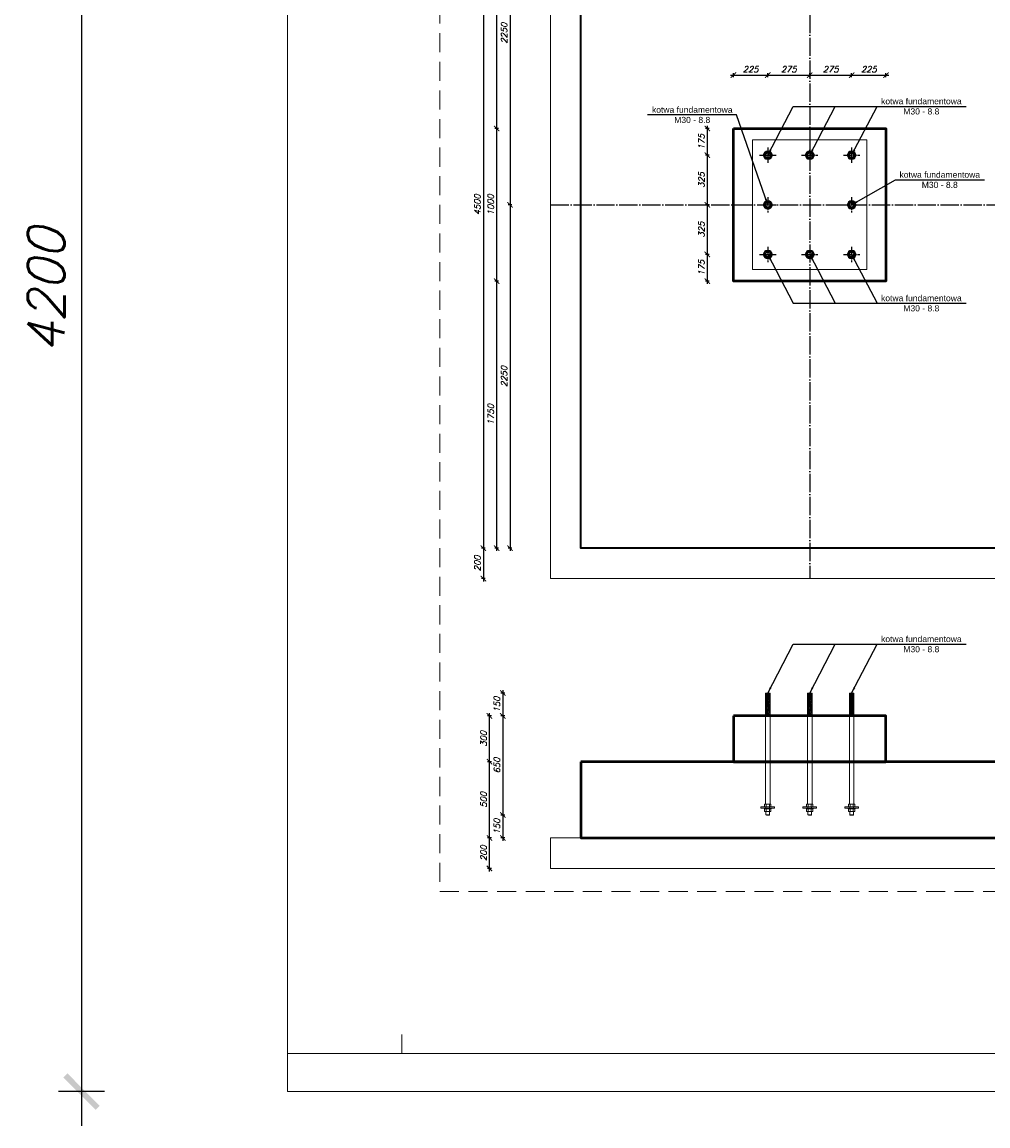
# Model space of a CAD drawing. Header units: millimetres. Extents: x 1814 to 94182, y 11562 to 49454.
# Tile 65 of 143: x 8869 to 10136, y 20227 to 21674. Entities that reach past the tile are written whole.
import ezdxf

# ---------------------------------------------------------------- set-up
doc = ezdxf.new("R2010")
doc.units = ezdxf.units.MM
doc.linetypes.add('ACAD_ISO04W100', pattern=[30, 24, -3, 0, -3])
doc.linetypes.add('DASHED', pattern=[0.75, 0.5, -0.25])
for name, color, linetype in [('odnośnik', 140, 'Continuous'), ('opis', 50, 'Continuous'), ('osie', 40, 'ACAD_ISO04W100')]:
    doc.layers.add(name, color=color, linetype=linetype)
doc.layers.add('pomoc', color=210, linetype='Continuous', lineweight=9, plot=False)
for name, color, linetype, lineweight in [('profil stalowy', 100, 'Continuous', 25), ('ramka', 84, 'Continuous', 15), ('widok 0.09', 132, 'Continuous', 9), ('widok 0.15', 150, 'Continuous', 15), ('widok 0.25', 30, 'Continuous', 25), ('widok 0.35', 22, 'Continuous', 35), ('wymiar', 135, 'Continuous', 9), ('wypełnienie', 252, 'Continuous', 9), ('ściany', 7, 'Continuous', 50), ('śruby', 204, 'Continuous', 9)]:
    doc.layers.add(name, color=color, linetype=linetype, lineweight=lineweight)
doc.styles.add('Opisowy', font='arial.ttf')
doc.styles.get("Standard").update_dxf_attribs({"font": 'arial.ttf'})
doc.styles.add('WYMIARY', font='simplex.shx', dxfattribs={"oblique": 15})
doc.dimstyles.new('1-25 stopy', dxfattribs={"dimscale": 25, "dimtxt": 0.32, "dimasz": 0.4, "dimexe": 0.1, "dimexo": 0.1, "dimgap": 0.15, "dimtad": 1, "dimdec": 0, "dimlfac": 5, "dimrnd": 0.01, "dimzin": 9, "dimtxsty": 'WYMIARY', "dimblk": 'ARCHTICK', "dimcen": 0.4, "dimdle": 0.15, "dimadec": 1, "dimazin": 1, "dimtfac": 1, "dimtdec": 0, "dimtix": 1, "dimtmove": 2, "dimatfit": 3, "dimldrblk": 'ARCHTICK', "dimfxl": 0, "dimarcsym": 0})
doc.dimstyles.new('1-50', dxfattribs={"dimscale": 50, "dimtxt": 0.16, "dimasz": 0.2, "dimexe": 0.1, "dimexo": 0.1, "dimgap": 0.075, "dimtad": 1, "dimdec": 1, "dimrnd": 0.1, "dimzin": 9, "dimtxsty": 'WYMIARY', "dimblk": 'ARCHTICK', "dimcen": 0.2, "dimdle": 0.15, "dimadec": 1, "dimazin": 1, "dimtfac": 1, "dimtdec": 1, "dimtix": 1, "dimtmove": 2, "dimatfit": 3, "dimldrblk": 'ARCHTICK', "dimfxl": 0, "dimarcsym": 0})
doc.dimstyles.new('skala 1-100', dxfattribs={"dimtxt": 16, "dimasz": 1, "dimexe": 1.25, "dimexo": 0.625, "dimgap": 5, "dimtad": 1, "dimdec": 1, "dimrnd": 0.1, "dimdsep": 46, "dimtxsty": 'Standard', "dimblk": 'strzałka', "dimcen": -5, "dimse1": 1, "dimse2": 1, "dimazin": 0, "dimtfac": 1, "dimtdec": 1, "dimtix": 1, "dimtmove": 1, "dimatfit": 3, "dimfxl": 0, "dimtolj": 1, "dimarcsym": 0})

# ---------------------------------------------------------------- blocks, each defined once
blk = doc.blocks.new('A$Cf9e33aac')
at = {"layer": 'osie', "ltscale": 0.1}
for p, q in [((5.41, 10.12), (5.41, 0)), ((0, 5.06), (10.82, 5.06))]:
    blk.add_line(p, q, dxfattribs=at)
at = {"layer": 'widok 0.09'}
blk.add_circle((5.41, 5.06), 2.81, dxfattribs=at)
at = {"layer": 'widok 0.25'}
blk.add_circle((5.41, 5.06), 1.5, dxfattribs=at)
at = {"layer": 'widok 0.35'}
blk.add_lwpolyline([(6.71, 2.81), (4.11, 2.81), (2.81, 5.06), (4.11, 7.31), (6.71, 7.31), (8.01, 5.06)], close=True, dxfattribs=at)
blk = doc.blocks.new('strzałka')
for p, q in [((0, 9), (0, -9)), ((-9, 0), (9, 0))]:
    blk.add_line(p, q)
at = {"const_width": 1}
blk.add_lwpolyline([(-4.24, -4.24), (4.24, 4.24)], dxfattribs=at)
blk = doc.blocks.new('_ARCHTICK')
at = {"color": 0, "linetype": 'ByBlock', "lineweight": -2}
blk.add_solid([(0.398, 0.309), (0.309, 0.398), (-0.309, -0.398), (-0.398, -0.309)], dxfattribs=at)
blk = doc.blocks.new('*D1853')
at = {"layer": 'Defpoints', "color": 0}
for p in [(9601.8, 21884.6), (9508.8, 21434.6), (9561.8, 21434.6)]:
    blk.add_point(p, dxfattribs=at)
at = {"layer": 'wymiar', "color": 0, "lineweight": -2}
for p, q in [((9511.3, 21884.6), (9506.3, 21884.6)), ((9508.8, 21888.3), (9508.8, 21430.8)), ((9511.3, 21434.6), (9506.3, 21434.6))]:
    blk.add_line(p, q, dxfattribs=at)
at = {"layer": 'wymiar', "color": 0, "lineweight": -2, "xscale": 10, "yscale": 10, "zscale": 10}
for p, rotation in [((9508.8, 21884.6), 90), ((9508.8, 21434.6), 270)]:
    blk.add_blockref('_ARCHTICK', p, dxfattribs=dict(at, rotation=rotation))
at = {"layer": 'wymiar', "color": 0, "insert": (9501, 21659.6), "char_height": 8, "attachment_point": 5, "rotation": 90, "style": 'WYMIARY'}
blk.add_mtext('2250', dxfattribs=at)
blk = doc.blocks.new('*D1854')
at = {"layer": 'Defpoints', "color": 0}
for p in [(9561.8, 21434.6), (9508.8, 20984.6), (9601.8, 20984.6)]:
    blk.add_point(p, dxfattribs=at)
at = {"layer": 'wymiar', "color": 0, "lineweight": -2}
for p, q in [((9511.3, 21434.6), (9506.3, 21434.6)), ((9508.8, 21438.3), (9508.8, 20980.8)), ((9511.3, 20984.6), (9506.3, 20984.6))]:
    blk.add_line(p, q, dxfattribs=at)
at = {"layer": 'wymiar', "color": 0, "lineweight": -2, "xscale": 10, "yscale": 10, "zscale": 10}
for p, rotation in [((9508.8, 21434.6), 90), ((9508.8, 20984.6), 270)]:
    blk.add_blockref('_ARCHTICK', p, dxfattribs=dict(at, rotation=rotation))
at = {"layer": 'wymiar', "color": 0, "insert": (9501, 21209.6), "char_height": 8, "attachment_point": 5, "rotation": 90, "style": 'WYMIARY'}
blk.add_mtext('2250', dxfattribs=at)
blk = doc.blocks.new('*D1855')
at = {"layer": 'Defpoints', "color": 0}
for p in [(9491.3, 21334.6), (9801.8, 21334.6), (9601.8, 20984.6)]:
    blk.add_point(p, dxfattribs=at)
at = {"layer": 'wymiar', "color": 0, "lineweight": -2}
for p, q in [((9493.8, 21334.6), (9488.8, 21334.6)), ((9491.3, 20980.8), (9491.3, 21338.3)), ((9493.8, 20984.6), (9488.8, 20984.6))]:
    blk.add_line(p, q, dxfattribs=at)
at = {"layer": 'wymiar', "color": 0, "lineweight": -2, "xscale": 10, "yscale": 10, "zscale": 10}
for p, rotation in [((9491.3, 21334.6), 90), ((9491.3, 20984.6), 270)]:
    blk.add_blockref('_ARCHTICK', p, dxfattribs=dict(at, rotation=rotation))
at = {"layer": 'wymiar', "color": 0, "insert": (9483.5, 21159.6), "char_height": 8, "attachment_point": 5, "rotation": 90, "style": 'WYMIARY'}
blk.add_mtext('1750', dxfattribs=at)
blk = doc.blocks.new('*D1856')
at = {"layer": 'Defpoints', "color": 0}
for p in [(9491.3, 21534.6), (9801.8, 21534.6), (9801.8, 21334.6)]:
    blk.add_point(p, dxfattribs=at)
at = {"layer": 'wymiar', "color": 0, "lineweight": -2}
for p, q in [((9493.8, 21534.6), (9488.8, 21534.6)), ((9491.3, 21330.8), (9491.3, 21538.3)), ((9493.8, 21334.6), (9488.8, 21334.6))]:
    blk.add_line(p, q, dxfattribs=at)
at = {"layer": 'wymiar', "color": 0, "lineweight": -2, "xscale": 10, "yscale": 10, "zscale": 10}
for p, rotation in [((9491.3, 21534.6), 90), ((9491.3, 21334.6), 270)]:
    blk.add_blockref('_ARCHTICK', p, dxfattribs=dict(at, rotation=rotation))
at = {"layer": 'wymiar', "color": 0, "insert": (9483.5, 21434.6), "char_height": 8, "attachment_point": 5, "rotation": 90, "style": 'WYMIARY'}
blk.add_mtext('1000', dxfattribs=at)
blk = doc.blocks.new('*D1857')
at = {"layer": 'Defpoints', "color": 0}
for p in [(9491.3, 21884.6), (9601.8, 21884.6), (9801.8, 21534.6)]:
    blk.add_point(p, dxfattribs=at)
at = {"layer": 'wymiar', "color": 0, "lineweight": -2}
for p, q in [((9493.8, 21884.6), (9488.8, 21884.6)), ((9491.3, 21530.8), (9491.3, 21888.3)), ((9493.8, 21534.6), (9488.8, 21534.6))]:
    blk.add_line(p, q, dxfattribs=at)
at = {"layer": 'wymiar', "color": 0, "lineweight": -2, "xscale": 10, "yscale": 10, "zscale": 10}
for p, rotation in [((9491.3, 21884.6), 90), ((9491.3, 21534.6), 270)]:
    blk.add_blockref('_ARCHTICK', p, dxfattribs=dict(at, rotation=rotation))
at = {"layer": 'wymiar', "color": 0, "insert": (9483.5, 21709.6), "char_height": 8, "attachment_point": 5, "rotation": 90, "style": 'WYMIARY'}
blk.add_mtext('1750', dxfattribs=at)
blk = doc.blocks.new('*D1859')
at = {"layer": 'Defpoints', "color": 0}
for p in [(9601.8, 21884.6), (9473.8, 20984.6), (9601.8, 20984.6)]:
    blk.add_point(p, dxfattribs=at)
at = {"layer": 'wymiar', "color": 0, "lineweight": -2}
for p, q in [((9476.3, 21884.6), (9471.3, 21884.6)), ((9473.8, 21888.3), (9473.8, 20980.8)), ((9476.3, 20984.6), (9471.3, 20984.6))]:
    blk.add_line(p, q, dxfattribs=at)
at = {"layer": 'wymiar', "color": 0, "lineweight": -2, "xscale": 10, "yscale": 10, "zscale": 10}
for p, rotation in [((9473.8, 21884.6), 90), ((9473.8, 20984.6), 270)]:
    blk.add_blockref('_ARCHTICK', p, dxfattribs=dict(at, rotation=rotation))
at = {"layer": 'wymiar', "color": 0, "insert": (9466, 21434.6), "char_height": 8, "attachment_point": 5, "rotation": 90, "style": 'WYMIARY'}
blk.add_mtext('4500', dxfattribs=at)
blk = doc.blocks.new('*D1860')
at = {"layer": 'Defpoints', "color": 0}
for p in [(9601.8, 20984.6), (9473.8, 20944.6), (9561.8, 20944.6)]:
    blk.add_point(p, dxfattribs=at)
at = {"layer": 'wymiar', "color": 0, "lineweight": -2}
for p, q in [((9476.3, 20984.6), (9471.3, 20984.6)), ((9473.8, 20988.3), (9473.8, 20940.8)), ((9476.3, 20944.6), (9471.3, 20944.6))]:
    blk.add_line(p, q, dxfattribs=at)
at = {"layer": 'wymiar', "color": 0, "lineweight": -2, "xscale": 10, "yscale": 10, "zscale": 10}
for p, rotation in [((9473.8, 20984.6), 90), ((9473.8, 20944.6), 270)]:
    blk.add_blockref('_ARCHTICK', p, dxfattribs=dict(at, rotation=rotation))
at = {"layer": 'wymiar', "color": 0, "insert": (9466, 20964.6), "char_height": 8, "attachment_point": 5, "rotation": 90, "style": 'WYMIARY'}
blk.add_mtext('200', dxfattribs=at)
blk = doc.blocks.new('*D1867')
at = {"layer": 'Defpoints', "color": 0}
for p in [(10001.8, 21995.1), (10201.8, 21884.6), (10001.8, 21534.6)]:
    blk.add_point(p, dxfattribs=at)
at = {"layer": 'wymiar', "color": 0, "lineweight": -2}
for p, q in [((10001.8, 21992.6), (10001.8, 21997.6)), ((10201.8, 21992.6), (10201.8, 21997.6)), ((10205.6, 21995.1), (9998.1, 21995.1))]:
    blk.add_line(p, q, dxfattribs=at)
at = {"layer": 'wymiar', "color": 0, "lineweight": -2, "xscale": 10, "yscale": 10, "zscale": 10, "rotation": 180}
blk.add_blockref('_ARCHTICK', (10001.8, 21995.1), dxfattribs=at)
at = {"layer": 'wymiar', "color": 0, "lineweight": -2, "xscale": 10, "yscale": 10, "zscale": 10}
blk.add_blockref('_ARCHTICK', (10201.8, 21995.1), dxfattribs=at)
at = {"layer": 'wymiar', "color": 0, "insert": (10101.8, 22002.9), "char_height": 8, "attachment_point": 5, "style": 'WYMIARY'}
blk.add_mtext('1000', dxfattribs=at)
blk = doc.blocks.new('*D1868')
at = {"layer": 'Defpoints', "color": 0}
for p in [(9801.8, 21995.1), (9801.8, 21534.6), (10001.8, 21534.6)]:
    blk.add_point(p, dxfattribs=at)
at = {"layer": 'wymiar', "color": 0, "lineweight": -2}
for p, q in [((9801.8, 21992.6), (9801.8, 21997.6)), ((10001.8, 21992.6), (10001.8, 21997.6)), ((10005.6, 21995.1), (9798.1, 21995.1))]:
    blk.add_line(p, q, dxfattribs=at)
at = {"layer": 'wymiar', "color": 0, "lineweight": -2, "xscale": 10, "yscale": 10, "zscale": 10, "rotation": 180}
blk.add_blockref('_ARCHTICK', (9801.8, 21995.1), dxfattribs=at)
at = {"layer": 'wymiar', "color": 0, "lineweight": -2, "xscale": 10, "yscale": 10, "zscale": 10}
blk.add_blockref('_ARCHTICK', (10001.8, 21995.1), dxfattribs=at)
at = {"layer": 'wymiar', "color": 0, "insert": (9901.8, 22002.9), "char_height": 8, "attachment_point": 5, "style": 'WYMIARY'}
blk.add_mtext('1000', dxfattribs=at)
blk = doc.blocks.new('*D1861')
at = {"layer": 'Defpoints', "color": 0}
for p in [(9601.8, 21995.1), (9601.8, 21884.6), (9801.8, 21534.6)]:
    blk.add_point(p, dxfattribs=at)
at = {"layer": 'wymiar', "color": 0, "lineweight": -2}
for p, q in [((9601.8, 21992.6), (9601.8, 21997.6)), ((9801.8, 21992.6), (9801.8, 21997.6)), ((9805.6, 21995.1), (9598.1, 21995.1))]:
    blk.add_line(p, q, dxfattribs=at)
at = {"layer": 'wymiar', "color": 0, "lineweight": -2, "xscale": 10, "yscale": 10, "zscale": 10, "rotation": 180}
blk.add_blockref('_ARCHTICK', (9601.8, 21995.1), dxfattribs=at)
at = {"layer": 'wymiar', "color": 0, "lineweight": -2, "xscale": 10, "yscale": 10, "zscale": 10}
blk.add_blockref('_ARCHTICK', (9801.8, 21995.1), dxfattribs=at)
at = {"layer": 'wymiar', "color": 0, "insert": (9701.8, 22002.9), "char_height": 8, "attachment_point": 5, "style": 'WYMIARY'}
blk.add_mtext('1000', dxfattribs=at)
blk = doc.blocks.new('*D1869')
at = {"layer": 'Defpoints', "color": 0}
for p in [(9846.8, 21604.6), (9801.8, 21534.6), (9846.8, 21499.6)]:
    blk.add_point(p, dxfattribs=at)
at = {"layer": 'wymiar', "color": 0, "lineweight": -2}
for p, q in [((9801.8, 21602.1), (9801.8, 21607.1)), ((9846.8, 21602.1), (9846.8, 21607.1)), ((9798.1, 21604.6), (9850.6, 21604.6))]:
    blk.add_line(p, q, dxfattribs=at)
at = {"layer": 'wymiar', "color": 0, "lineweight": -2, "xscale": 10, "yscale": 10, "zscale": 10, "rotation": 180}
blk.add_blockref('_ARCHTICK', (9801.8, 21604.6), dxfattribs=at)
at = {"layer": 'wymiar', "color": 0, "lineweight": -2, "xscale": 10, "yscale": 10, "zscale": 10}
blk.add_blockref('_ARCHTICK', (9846.8, 21604.6), dxfattribs=at)
at = {"layer": 'wymiar', "color": 0, "insert": (9824.3, 21612.3), "char_height": 8, "attachment_point": 5, "style": 'WYMIARY'}
blk.add_mtext('225', dxfattribs=at)
blk = doc.blocks.new('*D1870')
at = {"layer": 'Defpoints', "color": 0}
for p in [(9901.8, 21604.6), (9846.8, 21499.6), (9901.8, 21499.6)]:
    blk.add_point(p, dxfattribs=at)
at = {"layer": 'wymiar', "color": 0, "lineweight": -2}
for p, q in [((9846.8, 21602.1), (9846.8, 21607.1)), ((9901.8, 21602.1), (9901.8, 21607.1)), ((9843.1, 21604.6), (9905.6, 21604.6))]:
    blk.add_line(p, q, dxfattribs=at)
at = {"layer": 'wymiar', "color": 0, "lineweight": -2, "xscale": 10, "yscale": 10, "zscale": 10, "rotation": 180}
blk.add_blockref('_ARCHTICK', (9846.8, 21604.6), dxfattribs=at)
at = {"layer": 'wymiar', "color": 0, "lineweight": -2, "xscale": 10, "yscale": 10, "zscale": 10}
blk.add_blockref('_ARCHTICK', (9901.8, 21604.6), dxfattribs=at)
at = {"layer": 'wymiar', "color": 0, "insert": (9874.3, 21612.3), "char_height": 8, "attachment_point": 5, "style": 'WYMIARY'}
blk.add_mtext('275', dxfattribs=at)
blk = doc.blocks.new('*D1871')
at = {"layer": 'Defpoints', "color": 0}
for p in [(9956.8, 21604.6), (9901.8, 21499.6), (9956.8, 21499.6)]:
    blk.add_point(p, dxfattribs=at)
at = {"layer": 'wymiar', "color": 0, "lineweight": -2}
for p, q in [((9901.8, 21602.1), (9901.8, 21607.1)), ((9956.8, 21602.1), (9956.8, 21607.1)), ((9898.1, 21604.6), (9960.6, 21604.6))]:
    blk.add_line(p, q, dxfattribs=at)
at = {"layer": 'wymiar', "color": 0, "lineweight": -2, "xscale": 10, "yscale": 10, "zscale": 10, "rotation": 180}
blk.add_blockref('_ARCHTICK', (9901.8, 21604.6), dxfattribs=at)
at = {"layer": 'wymiar', "color": 0, "lineweight": -2, "xscale": 10, "yscale": 10, "zscale": 10}
blk.add_blockref('_ARCHTICK', (9956.8, 21604.6), dxfattribs=at)
at = {"layer": 'wymiar', "color": 0, "insert": (9929.3, 21612.3), "char_height": 8, "attachment_point": 5, "style": 'WYMIARY'}
blk.add_mtext('275', dxfattribs=at)
blk = doc.blocks.new('*D1872')
at = {"layer": 'Defpoints', "color": 0}
for p in [(10001.8, 21604.6), (10001.8, 21534.6), (9956.8, 21499.6)]:
    blk.add_point(p, dxfattribs=at)
at = {"layer": 'wymiar', "color": 0, "lineweight": -2}
for p, q in [((9956.8, 21602.1), (9956.8, 21607.1)), ((10001.8, 21602.1), (10001.8, 21607.1)), ((9953.1, 21604.6), (10005.6, 21604.6))]:
    blk.add_line(p, q, dxfattribs=at)
at = {"layer": 'wymiar', "color": 0, "lineweight": -2, "xscale": 10, "yscale": 10, "zscale": 10, "rotation": 180}
blk.add_blockref('_ARCHTICK', (9956.8, 21604.6), dxfattribs=at)
at = {"layer": 'wymiar', "color": 0, "lineweight": -2, "xscale": 10, "yscale": 10, "zscale": 10}
blk.add_blockref('_ARCHTICK', (10001.8, 21604.6), dxfattribs=at)
at = {"layer": 'wymiar', "color": 0, "insert": (9979.3, 21612.3), "char_height": 8, "attachment_point": 5, "style": 'WYMIARY'}
blk.add_mtext('225', dxfattribs=at)
blk = doc.blocks.new('*D1873')
at = {"layer": 'Defpoints', "color": 0}
for p in [(9801.8, 21534.6), (9767.5, 21499.6), (9846.8, 21499.6)]:
    blk.add_point(p, dxfattribs=at)
at = {"layer": 'wymiar', "color": 0, "lineweight": -2}
for p, q in [((9770, 21534.6), (9765, 21534.6)), ((9767.5, 21538.3), (9767.5, 21495.8)), ((9770, 21499.6), (9765, 21499.6))]:
    blk.add_line(p, q, dxfattribs=at)
at = {"layer": 'wymiar', "color": 0, "lineweight": -2, "xscale": 10, "yscale": 10, "zscale": 10}
for p, rotation in [((9767.5, 21534.6), 90), ((9767.5, 21499.6), 270)]:
    blk.add_blockref('_ARCHTICK', p, dxfattribs=dict(at, rotation=rotation))
at = {"layer": 'wymiar', "color": 0, "insert": (9759.8, 21517.1), "char_height": 8, "attachment_point": 5, "rotation": 90, "style": 'WYMIARY'}
blk.add_mtext('175', dxfattribs=at)
blk = doc.blocks.new('*D1874')
at = {"layer": 'Defpoints', "color": 0}
for p in [(9846.8, 21499.6), (9767.5, 21434.6), (9846.8, 21434.6)]:
    blk.add_point(p, dxfattribs=at)
at = {"layer": 'wymiar', "color": 0, "lineweight": -2}
for p, q in [((9770, 21499.6), (9765, 21499.6)), ((9767.5, 21503.3), (9767.5, 21430.8)), ((9770, 21434.6), (9765, 21434.6))]:
    blk.add_line(p, q, dxfattribs=at)
at = {"layer": 'wymiar', "color": 0, "lineweight": -2, "xscale": 10, "yscale": 10, "zscale": 10}
for p, rotation in [((9767.5, 21499.6), 90), ((9767.5, 21434.6), 270)]:
    blk.add_blockref('_ARCHTICK', p, dxfattribs=dict(at, rotation=rotation))
at = {"layer": 'wymiar', "color": 0, "insert": (9759.8, 21467.1), "char_height": 8, "attachment_point": 5, "rotation": 90, "style": 'WYMIARY'}
blk.add_mtext('325', dxfattribs=at)
blk = doc.blocks.new('*D1875')
at = {"layer": 'Defpoints', "color": 0}
for p in [(9846.8, 21434.6), (9767.5, 21369.6), (9846.8, 21369.6)]:
    blk.add_point(p, dxfattribs=at)
at = {"layer": 'wymiar', "color": 0, "lineweight": -2}
for p, q in [((9770, 21434.6), (9765, 21434.6)), ((9767.5, 21438.3), (9767.5, 21365.8)), ((9770, 21369.6), (9765, 21369.6))]:
    blk.add_line(p, q, dxfattribs=at)
at = {"layer": 'wymiar', "color": 0, "lineweight": -2, "xscale": 10, "yscale": 10, "zscale": 10}
for p, rotation in [((9767.5, 21434.6), 90), ((9767.5, 21369.6), 270)]:
    blk.add_blockref('_ARCHTICK', p, dxfattribs=dict(at, rotation=rotation))
at = {"layer": 'wymiar', "color": 0, "insert": (9759.8, 21402.1), "char_height": 8, "attachment_point": 5, "rotation": 90, "style": 'WYMIARY'}
blk.add_mtext('325', dxfattribs=at)
blk = doc.blocks.new('*D1876')
at = {"layer": 'Defpoints', "color": 0}
for p in [(9846.8, 21369.6), (9767.5, 21334.6), (9801.8, 21334.6)]:
    blk.add_point(p, dxfattribs=at)
at = {"layer": 'wymiar', "color": 0, "lineweight": -2}
for p, q in [((9767.5, 21373.3), (9767.5, 21330.8)), ((9770, 21369.6), (9765, 21369.6)), ((9770, 21334.6), (9765, 21334.6))]:
    blk.add_line(p, q, dxfattribs=at)
at = {"layer": 'wymiar', "color": 0, "lineweight": -2, "xscale": 10, "yscale": 10, "zscale": 10}
for p, rotation in [((9767.5, 21369.6), 90), ((9767.5, 21334.6), 270)]:
    blk.add_blockref('_ARCHTICK', p, dxfattribs=dict(at, rotation=rotation))
at = {"layer": 'wymiar', "color": 0, "insert": (9759.8, 21352.1), "char_height": 8, "attachment_point": 5, "rotation": 90, "style": 'WYMIARY'}
blk.add_mtext('175', dxfattribs=at)
blk = doc.blocks.new('*D1877')
at = {"layer": 'Defpoints', "color": 0}
for p in [(9481.8, 20604.6), (9561.8, 20604.6), (9561.8, 20564.6)]:
    blk.add_point(p, dxfattribs=at)
at = {"layer": 'wymiar', "color": 0, "lineweight": -2}
for p, q in [((9481.8, 20560.8), (9481.8, 20608.3)), ((9484.3, 20604.6), (9479.3, 20604.6)), ((9484.3, 20564.6), (9479.3, 20564.6))]:
    blk.add_line(p, q, dxfattribs=at)
at = {"layer": 'wymiar', "color": 0, "lineweight": -2, "xscale": 10, "yscale": 10, "zscale": 10}
for p, rotation in [((9481.8, 20604.6), 90), ((9481.8, 20564.6), 270)]:
    blk.add_blockref('_ARCHTICK', p, dxfattribs=dict(at, rotation=rotation))
at = {"layer": 'wymiar', "color": 0, "insert": (9474.1, 20584.6), "char_height": 8, "attachment_point": 5, "rotation": 90, "style": 'WYMIARY'}
blk.add_mtext('200', dxfattribs=at)
blk = doc.blocks.new('*D1878')
at = {"layer": 'Defpoints', "color": 0}
for p in [(9481.8, 20704.6), (9601.8, 20704.6), (9561.8, 20604.6)]:
    blk.add_point(p, dxfattribs=at)
at = {"layer": 'wymiar', "color": 0, "lineweight": -2}
for p, q in [((9481.8, 20600.8), (9481.8, 20708.3)), ((9484.3, 20704.6), (9479.3, 20704.6)), ((9484.3, 20604.6), (9479.3, 20604.6))]:
    blk.add_line(p, q, dxfattribs=at)
at = {"layer": 'wymiar', "color": 0, "lineweight": -2, "xscale": 10, "yscale": 10, "zscale": 10}
for p, rotation in [((9481.8, 20704.6), 90), ((9481.8, 20604.6), 270)]:
    blk.add_blockref('_ARCHTICK', p, dxfattribs=dict(at, rotation=rotation))
at = {"layer": 'wymiar', "color": 0, "insert": (9474.1, 20654.6), "char_height": 8, "attachment_point": 5, "rotation": 90, "style": 'WYMIARY'}
blk.add_mtext('500', dxfattribs=at)
blk = doc.blocks.new('*D1879')
at = {"layer": 'Defpoints', "color": 0}
for p in [(9481.8, 20764.6), (9801.8, 20764.6), (9601.8, 20704.6)]:
    blk.add_point(p, dxfattribs=at)
at = {"layer": 'wymiar', "color": 0, "lineweight": -2}
for p, q in [((9481.8, 20700.8), (9481.8, 20768.3)), ((9484.3, 20764.6), (9479.3, 20764.6)), ((9484.3, 20704.6), (9479.3, 20704.6))]:
    blk.add_line(p, q, dxfattribs=at)
at = {"layer": 'wymiar', "color": 0, "lineweight": -2, "xscale": 10, "yscale": 10, "zscale": 10}
for p, rotation in [((9481.8, 20764.6), 90), ((9481.8, 20704.6), 270)]:
    blk.add_blockref('_ARCHTICK', p, dxfattribs=dict(at, rotation=rotation))
at = {"layer": 'wymiar', "color": 0, "insert": (9474.1, 20734.6), "char_height": 8, "attachment_point": 5, "rotation": 90, "style": 'WYMIARY'}
blk.add_mtext('300', dxfattribs=at)
blk = doc.blocks.new('*D1880')
at = {"layer": 'Defpoints', "color": 0}
for p in [(9843.8, 20794.6), (9499.3, 20764.6), (9801.8, 20764.6)]:
    blk.add_point(p, dxfattribs=at)
at = {"layer": 'wymiar', "color": 0, "lineweight": -2}
for p, q in [((9501.8, 20794.6), (9496.8, 20794.6)), ((9499.3, 20798.3), (9499.3, 20760.8)), ((9501.8, 20764.6), (9496.8, 20764.6))]:
    blk.add_line(p, q, dxfattribs=at)
at = {"layer": 'wymiar', "color": 0, "lineweight": -2, "xscale": 10, "yscale": 10, "zscale": 10}
for p, rotation in [((9499.3, 20794.6), 90), ((9499.3, 20764.6), 270)]:
    blk.add_blockref('_ARCHTICK', p, dxfattribs=dict(at, rotation=rotation))
at = {"layer": 'wymiar', "color": 0, "insert": (9491.6, 20779.6), "char_height": 8, "attachment_point": 5, "rotation": 90, "style": 'WYMIARY'}
blk.add_mtext('150', dxfattribs=at)
blk = doc.blocks.new('*D1881')
at = {"layer": 'Defpoints', "color": 0}
for p in [(9801.8, 20764.6), (9499.3, 20634.6), (9846.8, 20634.6)]:
    blk.add_point(p, dxfattribs=at)
at = {"layer": 'wymiar', "color": 0, "lineweight": -2}
for p, q in [((9499.3, 20768.3), (9499.3, 20630.8)), ((9501.8, 20764.6), (9496.8, 20764.6)), ((9501.8, 20634.6), (9496.8, 20634.6))]:
    blk.add_line(p, q, dxfattribs=at)
at = {"layer": 'wymiar', "color": 0, "lineweight": -2, "xscale": 10, "yscale": 10, "zscale": 10}
for p, rotation in [((9499.3, 20764.6), 90), ((9499.3, 20634.6), 270)]:
    blk.add_blockref('_ARCHTICK', p, dxfattribs=dict(at, rotation=rotation))
at = {"layer": 'wymiar', "color": 0, "insert": (9491.6, 20699.6), "char_height": 8, "attachment_point": 5, "rotation": 90, "style": 'WYMIARY'}
blk.add_mtext('650', dxfattribs=at)
blk = doc.blocks.new('*D1882')
at = {"layer": 'Defpoints', "color": 0}
for p in [(9846.8, 20634.6), (9499.3, 20604.6), (9766.8, 20604.6)]:
    blk.add_point(p, dxfattribs=at)
at = {"layer": 'wymiar', "color": 0, "lineweight": -2}
for p, q in [((9499.3, 20638.3), (9499.3, 20600.8)), ((9501.8, 20634.6), (9496.8, 20634.6)), ((9501.8, 20604.6), (9496.8, 20604.6))]:
    blk.add_line(p, q, dxfattribs=at)
at = {"layer": 'wymiar', "color": 0, "lineweight": -2, "xscale": 10, "yscale": 10, "zscale": 10}
for p, rotation in [((9499.3, 20634.6), 90), ((9499.3, 20604.6), 270)]:
    blk.add_blockref('_ARCHTICK', p, dxfattribs=dict(at, rotation=rotation))
at = {"layer": 'wymiar', "color": 0, "insert": (9491.6, 20619.6), "char_height": 8, "attachment_point": 5, "rotation": 90, "style": 'WYMIARY'}
blk.add_mtext('150', dxfattribs=at)
blk = doc.blocks.new('*D3270')
at = {"layer": 'Defpoints', "color": 0}
for p in [(9216.8, 22372.1), (8946.8, 20272.1), (9216.8, 20272.1)]:
    blk.add_point(p, dxfattribs=at)
at = {"layer": 'wymiar', "color": 0, "lineweight": -2}
for p, q in [((8946.8, 22417.1), (8946.8, 20227.1)), ((8976.8, 22372.1), (8916.8, 22372.1)), ((8976.8, 20272.1), (8916.8, 20272.1))]:
    blk.add_line(p, q, dxfattribs=at)
at = {"layer": 'wymiar', "color": 0, "lineweight": -2, "xscale": 60, "yscale": 60, "zscale": 60}
for p, rotation in [((8946.8, 22372.1), 90), ((8946.8, 20272.1), 270)]:
    blk.add_blockref('_ARCHTICK', p, dxfattribs=dict(at, rotation=rotation))
at = {"layer": 'wymiar', "color": 0, "insert": (8900.3, 21322.1), "char_height": 48, "attachment_point": 5, "rotation": 90, "style": 'WYMIARY'}
blk.add_mtext('4200', dxfattribs=at)

msp = doc.modelspace()

# ---------------------------------------------------------------- hatches: boundary and pattern name
at = {"layer": 'wypełnienie'}
h = msp.add_hatch(dxfattribs=at)
h.set_pattern_fill('ANSI31', color=256, scale=0.375, angle=60, style=0)
h.set_pattern_definition([(105, (8521.4788, 25271.844), (-1.15005544, -0.30815643), [])])
h.paths.add_polyline_path([(9849.804, 20764.587), (9849.804, 20794.587), (9843.804, 20794.587), (9843.804, 20764.587)])
h = msp.add_hatch(dxfattribs=at)
h.set_pattern_fill('ANSI31', color=256, scale=0.375, angle=60, style=0)
h.set_pattern_definition([(105, (8576.4788, 25271.844), (-1.15005544, -0.30815643), [])])
h.paths.add_polyline_path([(9904.804, 20764.587), (9904.804, 20794.587), (9898.804, 20794.587), (9898.804, 20764.587)])
h = msp.add_hatch(dxfattribs=at)
h.set_pattern_fill('ANSI31', color=256, scale=0.375, angle=60, style=0)
h.set_pattern_definition([(105, (8631.4788, 25271.844), (-1.15005544, -0.30815643), [])])
h.paths.add_polyline_path([(9959.804, 20764.587), (9959.804, 20794.587), (9953.804, 20794.587), (9953.804, 20764.587)])

# ---------------------------------------------------------------- linework, layer by layer
at = {"layer": 'osie'}
for p, q in [((9901.804, 21924.587), (9901.804, 20944.587)), ((9561.804, 21434.587), (10241.804, 21434.587))]:
    msp.add_line(p, q, dxfattribs=at)
at = {"layer": 'pomoc'}
msp.add_lwpolyline([(9216.804, 22372.087), (12966.804, 22372.087), (12966.804, 20272.087), (9216.804, 20272.087)], close=True, dxfattribs=at)
at = {"layer": 'ramka', "linetype": 'Continuous'}
msp.add_line((12916.804, 20322.087), (9216.804, 20322.087), dxfattribs=at)
at = {"layer": 'ramka', "linetype": 'DASHED', "ltscale": 50}
msp.add_lwpolyline([(9416.804, 20534.587), (10691.804, 20534.587), (10691.804, 22109.587), (9416.804, 22109.587)], close=True, dxfattribs=at)
at = {"layer": 'widok 0.15'}
for p, q in [((9601.804, 20604.587), (9561.804, 20604.587)), ((9561.804, 20604.587), (9561.804, 20564.587)), ((9561.804, 20564.587), (10241.804, 20564.587))]:
    msp.add_line(p, q, dxfattribs=at)
for points in [[(9561.804, 21924.587), (10241.804, 21924.587), (10241.804, 20944.587), (9561.804, 20944.587)], [(9826.804, 21349.587), (9976.804, 21349.587), (9976.804, 21519.587), (9826.804, 21519.587)]]:
    msp.add_lwpolyline(points, close=True, dxfattribs=at)
at = {"layer": 'widok 0.35'}
msp.add_lwpolyline([(9601.804, 21884.587), (10201.804, 21884.587), (10201.804, 20984.587), (9601.804, 20984.587)], close=True, dxfattribs=at)
at = {"layer": 'wymiar'}
msp.add_line((9366.804, 20347.087), (9366.804, 20322.087), dxfattribs=at)
at = {"layer": 'ściany'}
for points in [[(9801.804, 21534.587), (10001.804, 21534.587), (10001.804, 21334.587), (9801.804, 21334.587)], [(9801.804, 20764.587), (9801.804, 20704.587), (10001.804, 20704.587), (10001.804, 20764.587)], [(9601.804, 20704.587), (9601.804, 20604.587), (10201.804, 20604.587), (10201.804, 20704.587)]]:
    msp.add_lwpolyline(points, close=True, dxfattribs=at)
at = {"layer": 'śruby', "linetype": 'Continuous', "ltscale": 0.3}
for p, q in [((9842.403, 20643.746), (9851.205, 20643.746)), ((9842.403, 20643.746), (9842.403, 20642.948)), ((9842.403, 20642.948), (9851.205, 20642.948)), ((9842.64, 20648.756), (9842.64, 20645.594)), ((9842.64, 20639.467), (9842.64, 20642.629)), ((9843.681, 20649.076), (9849.927, 20649.076)), ((9843.681, 20645.275), (9849.927, 20645.275)), ((9843.681, 20642.948), (9849.927, 20642.948)), ((9843.681, 20639.147), (9849.927, 20639.147)), ((9844.404, 20645.275), (9844.404, 20643.746)), ((9844.404, 20634.785), (9844.404, 20639.147)), ((9844.722, 20649.074), (9844.722, 20645.276)), ((9844.722, 20639.149), (9844.722, 20642.947)), ((9848.886, 20649.074), (9848.886, 20645.276)), ((9848.886, 20639.149), (9848.886, 20642.947)), ((9849.204, 20645.275), (9849.204, 20643.746)), ((9849.204, 20634.785), (9849.204, 20639.147)), ((9850.968, 20648.756), (9850.968, 20645.594)), ((9850.968, 20639.467), (9850.968, 20642.629)), ((9851.205, 20643.746), (9851.205, 20642.948)), ((9897.403, 20643.746), (9906.205, 20643.746)), ((9897.403, 20643.746), (9897.403, 20642.948)), ((9897.403, 20642.948), (9906.205, 20642.948)), ((9897.64, 20648.756), (9897.64, 20645.594)), ((9897.64, 20639.467), (9897.64, 20642.629)), ((9898.681, 20649.076), (9904.927, 20649.076)), ((9898.681, 20645.275), (9904.927, 20645.275)), ((9898.681, 20642.948), (9904.927, 20642.948)), ((9898.681, 20639.147), (9904.927, 20639.147)), ((9899.404, 20645.275), (9899.404, 20643.746)), ((9899.404, 20634.785), (9899.404, 20639.147)), ((9899.722, 20649.074), (9899.722, 20645.276)), ((9899.722, 20639.149), (9899.722, 20642.947)), ((9903.886, 20649.074), (9903.886, 20645.276)), ((9903.886, 20639.149), (9903.886, 20642.947)), ((9904.204, 20645.275), (9904.204, 20643.746)), ((9904.204, 20634.785), (9904.204, 20639.147)), ((9905.968, 20648.756), (9905.968, 20645.594)), ((9905.968, 20639.467), (9905.968, 20642.629)), ((9906.205, 20643.746), (9906.205, 20642.948)), ((9952.403, 20643.746), (9961.205, 20643.746)), ((9952.403, 20643.746), (9952.403, 20642.948)), ((9952.403, 20642.948), (9961.205, 20642.948)), ((9952.64, 20648.756), (9952.64, 20645.594)), ((9952.64, 20639.467), (9952.64, 20642.629)), ((9953.681, 20649.076), (9959.927, 20649.076)), ((9953.681, 20645.275), (9959.927, 20645.275)), ((9953.681, 20642.948), (9959.927, 20642.948)), ((9953.681, 20639.147), (9959.927, 20639.147)), ((9954.404, 20645.275), (9954.404, 20643.746)), ((9954.404, 20634.785), (9954.404, 20639.147)), ((9954.722, 20649.074), (9954.722, 20645.276)), ((9954.722, 20639.149), (9954.722, 20642.947)), ((9958.886, 20649.074), (9958.886, 20645.276)), ((9958.886, 20639.149), (9958.886, 20642.947)), ((9959.204, 20645.275), (9959.204, 20643.746)), ((9959.204, 20634.785), (9959.204, 20639.147)), ((9960.968, 20648.756), (9960.968, 20645.594)), ((9960.968, 20639.467), (9960.968, 20642.629)), ((9961.205, 20643.746), (9961.205, 20642.948)), ((9849.204, 20634.785), (9844.404, 20634.785)), ((9845.004, 20634.587), (9844.404, 20634.785)), ((9845.004, 20634.587), (9848.604, 20634.587)), ((9848.604, 20634.587), (9849.204, 20634.785)), ((9904.204, 20634.785), (9899.404, 20634.785)), ((9900.004, 20634.587), (9899.404, 20634.785)), ((9900.004, 20634.587), (9903.604, 20634.587)), ((9903.604, 20634.587), (9904.204, 20634.785)), ((9959.204, 20634.785), (9954.404, 20634.785)), ((9955.004, 20634.587), (9954.404, 20634.785)), ((9955.004, 20634.587), (9958.604, 20634.587)), ((9958.604, 20634.587), (9959.204, 20634.785))]:
    msp.add_line(p, q, dxfattribs=at)
for points in [[(9843.804, 20794.587), (9849.804, 20794.587), (9849.804, 20764.587), (9843.804, 20764.587)], [(9898.804, 20794.587), (9904.804, 20794.587), (9904.804, 20764.587), (9898.804, 20764.587)], [(9953.804, 20794.587), (9959.804, 20794.587), (9959.804, 20764.587), (9953.804, 20764.587)]]:
    msp.add_lwpolyline(points, close=True, dxfattribs=at)
for points in [[(9849.804, 20764.587), (9849.804, 20649.076), (9843.804, 20649.076), (9843.804, 20764.587)], [(9904.804, 20764.587), (9904.804, 20649.076), (9898.804, 20649.076), (9898.804, 20764.587)], [(9959.804, 20764.587), (9959.804, 20649.076), (9953.804, 20649.076), (9953.804, 20764.587)], [(9855.804, 20643.746), (9837.804, 20643.746), (9837.804, 20645.246), (9855.804, 20645.246), (9855.804, 20643.746)], [(9910.804, 20643.746), (9892.804, 20643.746), (9892.804, 20645.246), (9910.804, 20645.246), (9910.804, 20643.746)], [(9965.804, 20643.746), (9947.804, 20643.746), (9947.804, 20645.246), (9965.804, 20645.246), (9965.804, 20643.746)]]:
    msp.add_lwpolyline(points, dxfattribs=at)
for centre, radius, start, end in [((9843.681, 20647.22), 1.856, 55.873157, 124.126843), ((9843.681, 20647.13), 1.856, 235.873157, 304.126843), ((9843.681, 20641.093), 1.856, 55.873157, 124.126843), ((9843.681, 20641.003), 1.856, 235.873157, 304.126843), ((9846.804, 20642.1), 6.975, 72.631773, 107.368227), ((9846.804, 20652.251), 6.975, 252.631773, 287.368227), ((9846.804, 20635.972), 6.975, 72.631773, 107.368227), ((9846.804, 20646.123), 6.975, 252.631773, 287.368227), ((9849.927, 20647.22), 1.856, 55.873157, 124.126843), ((9849.927, 20647.13), 1.856, 235.873157, 304.126843), ((9849.927, 20641.093), 1.856, 55.873157, 124.126843), ((9849.927, 20641.003), 1.856, 235.873157, 304.126843), ((9898.681, 20647.22), 1.856, 55.873157, 124.126843), ((9898.681, 20647.13), 1.856, 235.873157, 304.126843), ((9898.681, 20641.093), 1.856, 55.873157, 124.126843), ((9898.681, 20641.003), 1.856, 235.873157, 304.126843), ((9901.804, 20642.1), 6.975, 72.631773, 107.368227), ((9901.804, 20652.251), 6.975, 252.631773, 287.368227), ((9901.804, 20635.972), 6.975, 72.631773, 107.368227), ((9901.804, 20646.123), 6.975, 252.631773, 287.368227), ((9904.927, 20647.22), 1.856, 55.873157, 124.126843), ((9904.927, 20647.13), 1.856, 235.873157, 304.126843), ((9904.927, 20641.093), 1.856, 55.873157, 124.126843), ((9904.927, 20641.003), 1.856, 235.873157, 304.126843), ((9953.681, 20647.22), 1.856, 55.873157, 124.126843), ((9953.681, 20647.13), 1.856, 235.873157, 304.126843), ((9953.681, 20641.093), 1.856, 55.873157, 124.126843), ((9953.681, 20641.003), 1.856, 235.873157, 304.126843), ((9956.804, 20642.1), 6.975, 72.631773, 107.368227), ((9956.804, 20652.251), 6.975, 252.631773, 287.368227), ((9956.804, 20635.972), 6.975, 72.631773, 107.368227), ((9956.804, 20646.123), 6.975, 252.631773, 287.368227), ((9959.927, 20647.22), 1.856, 55.873157, 124.126843), ((9959.927, 20647.13), 1.856, 235.873157, 304.126843), ((9959.927, 20641.093), 1.856, 55.873157, 124.126843), ((9959.927, 20641.003), 1.856, 235.873157, 304.126843)]:
    msp.add_arc(centre, radius, start, end, dxfattribs=at)

# ---------------------------------------------------------------- block references
at = {"layer": 'profil stalowy', "xscale": 2, "yscale": 2, "zscale": 2}
for p in [(9835.983, 21489.462), (9890.983, 21489.462), (9945.983, 21489.462), (9835.983, 21424.462), (9945.983, 21424.462), (9835.983, 21359.462), (9890.983, 21359.462), (9945.983, 21359.462)]:
    msp.add_blockref('A$Cf9e33aac', p, dxfattribs=at)

# ---------------------------------------------------------------- texts
at = {"layer": 'opis', "char_height": 8, "attachment_point": 5, "style": 'Opisowy'}
for insert in [(9747.771, 21552.482), (10048.208, 21563.654), (10072.369, 21467.37), (10048.208, 21305.52), (10048.208, 20858.654)]:
    msp.add_mtext_dynamic_manual_height_columns('kotwa fundamentowa\\PM30 - 8.8', width=194.95101, gutter_width=20, heights=[48.996], dxfattribs=dict(at, insert=insert))

# ---------------------------------------------------------------- dimensions: what is measured, and where the dimension line sits
at = {"layer": 'wymiar'}
dim = msp.add_linear_dim(base=(8946.843, 20272.087), p1=(9216.804, 22372.087), p2=(9216.804, 20272.087), angle=90, dimstyle='1-50', override={"dimscale": 300, "dimlfac": 2, "dimtfill": 1}, dxfattribs=at)
dim.commit()
dim.dimension.update_dxf_attribs({"geometry": '*D3270', "text_midpoint": (8900.343, 21322.087)})
for base, p1, p2, angle, picture, middle in [((9601.804, 21995.103), (9801.804, 21534.587), (9601.804, 21884.587), 180, '*D1861', (9701.804, 22002.853)), ((9801.804, 21995.103), (10001.804, 21534.587), (9801.804, 21534.587), 180, '*D1868', (9901.804, 22002.853)), ((10001.804, 21995.103), (10201.804, 21884.587), (10001.804, 21534.587), 180, '*D1867', (10101.804, 22002.853)), ((9473.788, 20984.587), (9601.804, 21884.587), (9601.804, 20984.587), 90, '*D1859', (9466.038, 21434.587)), ((9491.288, 21884.587), (9801.804, 21534.587), (9601.804, 21884.587), 90, '*D1857', (9483.538, 21709.587)), ((9508.788, 21434.587), (9601.804, 21884.587), (9561.804, 21434.587), 90, '*D1853', (9501.038, 21659.587)), ((9491.288, 21534.587), (9801.804, 21334.587), (9801.804, 21534.587), 90, '*D1856', (9483.538, 21434.587)), ((9767.549, 21499.587), (9801.804, 21534.587), (9846.804, 21499.587), 90, '*D1873', (9759.799, 21517.087)), ((9767.549, 21434.587), (9846.804, 21499.587), (9846.804, 21434.587), 90, '*D1874', (9759.799, 21467.087)), ((9508.788, 20984.587), (9561.804, 21434.587), (9601.804, 20984.587), 90, '*D1854', (9501.038, 21209.587)), ((9767.549, 21369.587), (9846.804, 21434.587), (9846.804, 21369.587), 90, '*D1875', (9759.799, 21402.087)), ((9767.549, 21334.587), (9846.804, 21369.587), (9801.804, 21334.587), 90, '*D1876', (9759.799, 21352.087)), ((9491.288, 21334.587), (9601.804, 20984.587), (9801.804, 21334.587), 90, '*D1855', (9483.538, 21159.587)), ((9473.788, 20944.587), (9601.804, 20984.587), (9561.804, 20944.587), 90, '*D1860', (9466.038, 20964.587)), ((9499.304, 20764.587), (9843.804, 20794.587), (9801.804, 20764.587), 90, '*D1880', (9491.554, 20779.587)), ((9481.804, 20764.587), (9601.804, 20704.587), (9801.804, 20764.587), 90, '*D1879', (9474.054, 20734.587)), ((9499.304, 20634.587), (9801.804, 20764.587), (9846.804, 20634.587), 90, '*D1881', (9491.554, 20699.587)), ((9481.804, 20704.587), (9561.804, 20604.587), (9601.804, 20704.587), 90, '*D1878', (9474.054, 20654.587)), ((9499.304, 20604.587), (9846.804, 20634.587), (9766.804, 20604.587), 90, '*D1882', (9491.554, 20619.587)), ((9481.804, 20604.587), (9561.804, 20564.587), (9561.804, 20604.587), 90, '*D1877', (9474.054, 20584.587))]:
    dim = msp.add_linear_dim(base=base, p1=p1, p2=p2, angle=angle, dimstyle='1-25 stopy', dxfattribs=at)
    dim.commit()
    dim.dimension.update_dxf_attribs({"geometry": picture, "text_midpoint": middle})
for base, p1, p2, picture, middle in [((9846.804, 21604.59), (9801.804, 21534.587), (9846.804, 21499.587), '*D1869', (9824.304, 21612.34)), ((9901.804, 21604.59), (9846.804, 21499.587), (9901.804, 21499.587), '*D1870', (9874.304, 21612.34)), ((9956.804, 21604.59), (9901.804, 21499.587), (9956.804, 21499.587), '*D1871', (9929.304, 21612.34)), ((10001.804, 21604.59), (9956.804, 21499.587), (10001.804, 21534.587), '*D1872', (9979.304, 21612.34))]:
    dim = msp.add_linear_dim(base=base, p1=p1, p2=p2, dimstyle='1-25 stopy', dxfattribs=at)
    dim.commit()
    dim.dimension.update_dxf_attribs({"geometry": picture, "text_midpoint": middle})

# ---------------------------------------------------------------- leaders
at = {"layer": 'odnośnik', "ltscale": 0.5}
for points in [[(9846.804, 21499.587), (9880.259, 21563.654), (9997.02, 21563.654)], [(9901.804, 21499.587), (9935.259, 21563.654), (10052.02, 21563.654)], [(9956.804, 21499.587), (9990.259, 21563.654), (10107.02, 21563.654)], [(9846.804, 21434.587), (9805.72, 21552.482), (9688.958, 21552.482)], [(9956.804, 21434.587), (10014.421, 21467.37), (10131.182, 21467.37)], [(9846.804, 21369.587), (9880.259, 21305.52), (9997.02, 21305.52)], [(9901.804, 21369.587), (9935.259, 21305.52), (10052.02, 21305.52)], [(9956.804, 21369.587), (9990.259, 21305.52), (10107.02, 21305.52)], [(9846.804, 20794.587), (9880.259, 20858.654), (9997.02, 20858.654)], [(9901.804, 20794.587), (9935.259, 20858.654), (10052.02, 20858.654)], [(9956.804, 20794.587), (9990.259, 20858.654), (10107.02, 20858.654)]]:
    msp.add_leader(points, dimstyle='skala 1-100', override={"dimasz": 8, "dimtad": 0}, dxfattribs=at)

doc.saveas('drawing.dxf')
